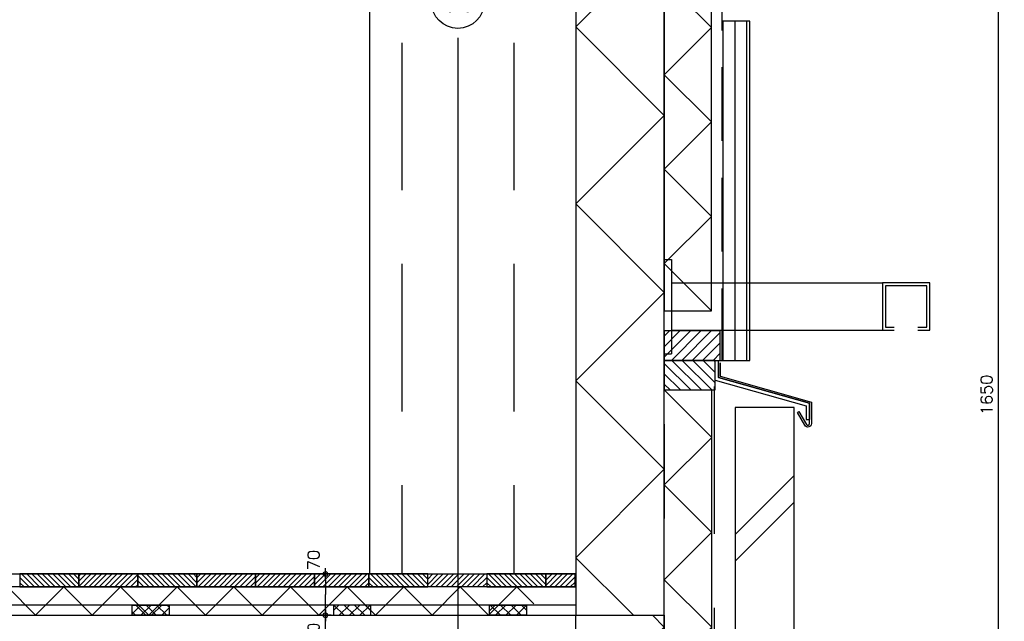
# Model space of a CAD drawing. Extents: x -152209 to 159908, y 32091 to 111955.
# Tile 35 of 59: x -136190 to -134521, y 75929 to 76949. Entities that reach past the tile are written whole.
import ezdxf
from ezdxf.enums import TextEntityAlignment as Align

# ---------------------------------------------------------------- set-up
doc = ezdxf.new("R2010")
doc.units = 0
doc.header["$LTSCALE"] = 1000
doc.header["$MEASUREMENT"] = 0
doc.header["$PDSIZE"] = 1
for name, pattern in [('XDETV73$0$CENTER', [2, 1.25, -0.25, 0.25, -0.25]), ('XDETV73$0$HIDDEN', [0.375, 0.25, -0.125]), ('XDETV73$0$HIDDEN2', [0.1875, 0.125, -0.0625])]:
    doc.linetypes.add(name, pattern=pattern)
doc.layers.get('0').update_dxf_attribs({"linetype": 'CONTINUOUS'})
doc.layers.get('DEFPOINTS').update_dxf_attribs({"linetype": 'CONTINUOUS'})
for name, color, linetype in [('BIB', 7, 'CONTINUOUS'), ('XDETV73$0$ALGEM-ARC', 15, 'CONTINUOUS'), ('XDETV73$0$ALUM-DRS', 4, 'CONTINUOUS'), ('XDETV73$0$BETON-ARC', 15, 'CONTINUOUS'), ('XDETV73$0$BETON-DRS', 7, 'CONTINUOUS'), ('XDETV73$0$BIB', 7, 'CONTINUOUS'), ('XDETV73$0$DIMMTP', 1, 'CONTINUOUS'), ('XDETV73$0$HOUT-ARC', 15, 'CONTINUOUS'), ('XDETV73$0$HOUT-AZ', 15, 'CONTINUOUS'), ('XDETV73$0$HOUT-DRS', 4, 'CONTINUOUS'), ('XDETV73$0$ISOL-ALG', 3, 'CONTINUOUS'), ('XDETV73$0$ISOL-ARC', 15, 'CONTINUOUS'), ('XDETV73$0$KUNST-DRS', 4, 'CONTINUOUS'), ('XDETV73$0$STAAL-AZ', 3, 'CONTINUOUS'), ('XDETV73$0$STEEN-ARC', 15, 'CONTINUOUS'), ('XDETV73$0$STEEN-AZ', 3, 'CONTINUOUS'), ('XDETV73$0$STEEN-DRS', 7, 'CONTINUOUS'), ('XDETV73$0$STRAMIEN', 1, 'XDETV73$0$CENTER'), ('XDETV73$0$STRAMIENCIRCEL', 2, 'CONTINUOUS'), ('XDETV73$0$STRAMIENNR', 4, 'CONTINUOUS')]:
    doc.layers.add(name, color=color, linetype=linetype)
doc.styles.get("Standard").update_dxf_attribs({"font": 'simplex'})
doc.styles.add('XDETV73$0$STANDARD', font='simplex')
doc.dimstyles.get("Standard").update_dxf_attribs({"dimtxt": 0.18, "dimasz": 0.18, "dimexe": 0.18, "dimexo": 0.0625, "dimgap": 0.09, "dimtad": 0, "dimtih": 1, "dimtoh": 1, "dimdec": 4, "dimzin": 0, "dimdsep": 46, "dimtxsty": 'Standard', "dimcen": 0.09, "dimadec": 0, "dimazin": 0, "dimtfac": 1, "dimtdec": 4, "dimtofl": 0, "dimtmove": 0, "dimatfit": 3, "dimfxl": 0, "dimtolj": 1, "dimtzin": 0, "dimarcsym": 0})

# ---------------------------------------------------------------- blocks, each defined once
blk = doc.blocks.new('*X233')
at = {"color": 0, "linetype": 'Continuous'}
for p, q in [((350, 367.7), (394.3, 412)), ((350, 385.4), (376.6, 412)), ((350, 403), (359, 412)), ((362, 362), (412, 412)), ((379.7, 362), (429.7, 412)), ((397.4, 362), (445, 409.6)), ((415, 362), (445, 392)), ((432.7, 362), (445, 374.3))]:
    blk.add_line(p, q, dxfattribs=at)
blk = doc.blocks.new('*X232')
at = {"color": 0, "linetype": 'Continuous'}
for p, q in [((395.1, 312), (350, 357.1)), ((412.8, 312), (362.8, 362)), ((430.5, 312), (380.5, 362)), ((436, 324.1), (398.1, 362)), ((436, 341.8), (415.8, 362)), ((436, 359.5), (433.5, 362)), ((377.4, 312), (350, 339.4)), ((359.8, 312), (350, 321.8))]:
    blk.add_line(p, q, dxfattribs=at)
blk = doc.blocks.new('*X230')
at = {"color": 0, "linetype": 'Continuous'}
for p, q in [((430, 892), (360, 962)), ((350, 812), (430, 892)), ((430, 732), (350, 812)), ((350, 652), (430, 732)), ((430, 572), (350, 652)), ((350, 492), (430, 572)), ((430, 412), (350, 492))]:
    blk.add_line(p, q, dxfattribs=at)
blk = doc.blocks.new('*X228')
at = {"color": 0}
for p, q in [((470, 66.9), (570, 166.9)), ((470, 21.9), (570, 121.9)), ((470, -336.1), (570, -236.1)), ((470, -381.1), (570, -281.1))]:
    blk.add_line(p, q, dxfattribs=at)
blk = doc.blocks.new('*X219')
at = {"color": 0}
for p, q in [((55811, 54391.6), (55794.9, 54407.6)), ((55819.9, 54391.6), (55797.9, 54413.6)), ((55828.7, 54391.6), (55806.7, 54413.6)), ((55837.5, 54391.6), (55815.5, 54413.6)), ((55846.4, 54391.6), (55824.4, 54413.6)), ((55855.2, 54391.6), (55833.2, 54413.6)), ((55864, 54391.6), (55842, 54413.6)), ((55872.9, 54391.6), (55850.9, 54413.6)), ((55881.7, 54391.6), (55859.7, 54413.6)), ((55890.6, 54391.6), (55868.6, 54413.6)), ((55894.9, 54396), (55877.4, 54413.6)), ((55894.9, 54404.9), (55886.2, 54413.6)), ((55802.2, 54391.6), (55794.9, 54398.8))]:
    blk.add_line(p, q, dxfattribs=at)
blk = doc.blocks.new('XDETV73$0$DIMBWK')
for points in [[(-1, 0), (1, 0)], [(0, -1), (0, 1)]]:
    blk.add_lwpolyline(points)
blk.add_lwpolyline([(-0.22, 0.37), (-0.43, 0), (-0.22, -0.37), (0.22, -0.37), (0.43, 0), (0.22, 0.37)], close=True)
blk = doc.blocks.new('*D236')
at = {"color": 1, "linetype": 'ByBlock'}
for p in [(-224.6, -10), (-224.6, -60)]:
    blk.add_line(p, (-224.6, -35), dxfattribs=at)
at = {"layer": 'DEFPOINTS', "color": 0, "linetype": 'ByBlock'}
for p in [(-233.4, 0), (-224.6, 0), (-182.7, -70)]:
    blk.add_point(p, dxfattribs=at)
at = {"color": 1, "linetype": 'ByBlock', "xscale": 10, "yscale": 10, "zscale": 10}
for p, rotation in [((-224.6, 0), 90), ((-224.6, -70), 270)]:
    blk.add_blockref('XDETV73$0$DIMBWK', p, dxfattribs=dict(at, rotation=rotation))
at = {"color": 3, "linetype": 'ByBlock', "style": 'XDETV73$0$STANDARD'}
blk.add_text('70', height=20, rotation=90, dxfattribs=at).set_placement((-244.6, 23.6), align=Align.MIDDLE_CENTER)
blk = doc.blocks.new('*D237')
at = {"color": 1, "linetype": 'ByBlock'}
blk.add_line((-224.6, -120), (-224.6, -80), dxfattribs=at)
at = {"layer": 'DEFPOINTS', "color": 0, "linetype": 'ByBlock'}
for p in [(-224.6, -70), (-182.7, -70), (-227.6, -130)]:
    blk.add_point(p, dxfattribs=at)
at = {"color": 1, "linetype": 'ByBlock', "xscale": 10, "yscale": 10, "zscale": 10}
for p, rotation in [((-224.6, -70), 90), ((-224.6, -130), 270)]:
    blk.add_blockref('XDETV73$0$DIMBWK', p, dxfattribs=dict(at, rotation=rotation))
at = {"color": 3, "linetype": 'ByBlock', "style": 'XDETV73$0$STANDARD'}
blk.add_text('60', height=20, rotation=90, dxfattribs=at).set_placement((-244.6, -100), align=Align.MIDDLE_CENTER)
blk = doc.blocks.new('*X225')
at = {"color": 0}
for p, q in [((2495.5, 657), (2505.7, 667.3)), ((2496.7, 649.9), (2495.5, 651.1)), ((2514.4, 649.9), (2497, 667.3)), ((2506, 649.9), (2523.4, 667.3)), ((2532.1, 649.9), (2514.7, 667.3)), ((2523.7, 649.9), (2541.1, 667.3)), ((2549.8, 649.9), (2532.4, 667.3)), ((2541.4, 649.9), (2558.5, 667)), ((2558.5, 658.8), (2550.1, 667.3))]:
    blk.add_line(p, q, dxfattribs=at)
blk = doc.blocks.new('*X224')
at = {"color": 0}
for p, q in [((2231.5, 658.2), (2240.6, 667.3)), ((2249.2, 649.9), (2231.9, 667.3)), ((2240.9, 649.9), (2258.3, 667.3)), ((2266.9, 649.9), (2249.6, 667.3)), ((2258.6, 649.9), (2275.9, 667.3)), ((2284.6, 649.9), (2267.2, 667.3)), ((2276.2, 649.9), (2293.6, 667.3)), ((2294.5, 657.7), (2284.9, 667.3)), ((2231.6, 649.9), (2231.5, 650)), ((2293.9, 649.9), (2294.5, 650.4))]:
    blk.add_line(p, q, dxfattribs=at)
blk = doc.blocks.new('*X223')
at = {"color": 0}
for p, q in [((1889.9, 652.4), (1904.7, 667.3)), ((1895.7, 649.9), (1889.9, 655.7)), ((1913.4, 649.9), (1896, 667.3)), ((1905, 649.9), (1922.4, 667.3)), ((1931, 649.9), (1913.7, 667.3)), ((1922.7, 649.9), (1940.1, 667.3)), ((1948.7, 649.9), (1931.4, 667.3)), ((1940.4, 649.9), (1952.9, 662.4)), ((1952.9, 663.4), (1949, 667.3))]:
    blk.add_line(p, q, dxfattribs=at)
blk = doc.blocks.new('XDETV73$0$STRMNNR')
at = {"layer": 'XDETV73$0$STRAMIENCIRCEL'}
blk.add_circle((0, 0), 4.5, dxfattribs=at)
at = {"layer": 'XDETV73$0$STRAMIENNR', "style": 'XDETV73$0$STANDARD'}
blk.add_attdef('NR', text='', height=3.5, dxfattribs=at).set_placement((0, 0), align=Align.MIDDLE_CENTER)
blk = doc.blocks.new('*X221')
at = {"color": 0}
for p, q in [((2521.2, 700.4), (2540.7, 719.9)), ((2521.2, 709.2), (2531.9, 719.9)), ((2521.2, 718.1), (2523, 719.9)), ((2527.5, 697.9), (2549.5, 719.9)), ((2536.4, 697.9), (2558.4, 719.9)), ((2545.2, 697.9), (2567.2, 719.9)), ((2554, 697.9), (2571.1, 714.9)), ((2562.9, 697.9), (2571.1, 706.1))]:
    blk.add_line(p, q, dxfattribs=at)
blk = doc.blocks.new('*X220')
at = {"color": 0}
for p, q in [((1584.5, 649.9), (1544.5, 689.9)), ((1584.5, 649.9), (1632.5, 697.9)), ((1680.5, 649.9), (1632.5, 697.9)), ((1680.5, 649.9), (1728.5, 697.9)), ((1776.5, 649.9), (1728.5, 697.9)), ((1776.5, 649.9), (1824.5, 697.9)), ((1872.5, 649.9), (1824.5, 697.9)), ((1872.5, 649.9), (1920.5, 697.9)), ((1968.5, 649.9), (1920.5, 697.9)), ((1968.5, 649.9), (2016.5, 697.9)), ((2064.5, 649.9), (2016.5, 697.9)), ((2064.5, 649.9), (2112.5, 697.9)), ((2160.5, 649.9), (2112.5, 697.9)), ((2160.5, 649.9), (2208.5, 697.9)), ((2256.5, 649.9), (2208.5, 697.9)), ((2256.5, 649.9), (2304.5, 697.9)), ((2352.5, 649.9), (2304.5, 697.9)), ((2352.5, 649.9), (2400.5, 697.9)), ((2448.5, 649.9), (2400.5, 697.9)), ((2448.5, 649.9), (2496.5, 697.9)), ((2544.5, 649.9), (2496.5, 697.9)), ((2544.5, 649.9), (2592.5, 697.9)), ((2621.2, 669.2), (2592.5, 697.9))]:
    blk.add_line(p, q, dxfattribs=at)
blk = doc.blocks.new('*X217')
at = {"color": 0}
for p, q in [((56094.9, 54397.9), (56110.6, 54413.6)), ((56094.9, 54406.7), (56101.8, 54413.6)), ((56097.5, 54391.6), (56119.5, 54413.6)), ((56106.3, 54391.6), (56128.3, 54413.6)), ((56115.2, 54391.6), (56137.2, 54413.6)), ((56124, 54391.6), (56146, 54413.6)), ((56132.8, 54391.6), (56154.8, 54413.6)), ((56141.7, 54391.6), (56163.7, 54413.6)), ((56150.5, 54391.6), (56172.5, 54413.6)), ((56159.3, 54391.6), (56181.3, 54413.6)), ((56168.2, 54391.6), (56190.2, 54413.6)), ((56177, 54391.6), (56194.9, 54409.5)), ((56185.9, 54391.6), (56194.9, 54400.7)), ((56194.7, 54391.6), (56194.9, 54391.8))]:
    blk.add_line(p, q, dxfattribs=at)
blk = doc.blocks.new('*X215')
at = {"color": 0}
for p, q in [((55703.2, 54395), (55721.7, 54413.6)), ((55703.2, 54403.9), (55712.9, 54413.6)), ((55703.2, 54412.7), (55704, 54413.6)), ((55708.6, 54391.6), (55730.6, 54413.6)), ((55717.4, 54391.6), (55739.4, 54413.6)), ((55726.2, 54391.6), (55748.2, 54413.6)), ((55735.1, 54391.6), (55757.1, 54413.6)), ((55743.9, 54391.6), (55765.9, 54413.6)), ((55752.8, 54391.6), (55774.8, 54413.6)), ((55761.6, 54391.6), (55783.6, 54413.6)), ((55770.4, 54391.6), (55792.4, 54413.6)), ((55779.3, 54391.6), (55794.9, 54407.2)), ((55788.1, 54391.6), (55794.9, 54398.4))]:
    blk.add_line(p, q, dxfattribs=at)
blk = doc.blocks.new('*X216')
at = {"color": 0}
for p, q in [((55894.9, 54392.3), (55916.2, 54413.6)), ((55894.9, 54401.2), (55907.3, 54413.6)), ((55894.9, 54410), (55898.5, 54413.6)), ((55903, 54391.6), (55925, 54413.6)), ((55911.9, 54391.6), (55933.9, 54413.6)), ((55920.7, 54391.6), (55942.7, 54413.6)), ((55929.5, 54391.6), (55951.5, 54413.6)), ((55938.4, 54391.6), (55960.4, 54413.6)), ((55947.2, 54391.6), (55969.2, 54413.6)), ((55956.1, 54391.6), (55978.1, 54413.6)), ((55964.9, 54391.6), (55986.9, 54413.6)), ((55973.7, 54391.6), (55994.9, 54412.8)), ((55982.6, 54391.6), (55994.9, 54404)), ((55991.4, 54391.6), (55994.9, 54395.1))]:
    blk.add_line(p, q, dxfattribs=at)
blk = doc.blocks.new('*X218')
at = {"color": 0}
for p, q in [((56014.3, 54391.6), (55994.9, 54410.9)), ((56023.1, 54391.6), (56001.1, 54413.6)), ((56032, 54391.6), (56010, 54413.6)), ((56040.8, 54391.6), (56018.8, 54413.6)), ((56049.7, 54391.6), (56027.7, 54413.6)), ((56058.5, 54391.6), (56036.5, 54413.6)), ((56067.3, 54391.6), (56045.3, 54413.6)), ((56076.2, 54391.6), (56054.2, 54413.6)), ((56085, 54391.6), (56063, 54413.6)), ((56093.9, 54391.6), (56071.9, 54413.6)), ((56094.9, 54399.3), (56080.7, 54413.6)), ((56094.9, 54408.2), (56089.5, 54413.6)), ((56005.5, 54391.6), (55994.9, 54402.1)), ((55996.6, 54391.6), (55994.9, 54393.3))]:
    blk.add_line(p, q, dxfattribs=at)
blk = doc.blocks.new('*D240')
at = {"color": 1, "linetype": 'ByBlock'}
blk.add_line((908.3, -530), (908.3, 1100), dxfattribs=at)
at = {"layer": 'DEFPOINTS', "color": 0, "linetype": 'ByBlock'}
for p in [(125, 1110), (908.3, 1110), (918.3, -540)]:
    blk.add_point(p, dxfattribs=at)
at = {"color": 1, "linetype": 'ByBlock', "xscale": 10, "yscale": 10, "zscale": 10}
for p, rotation in [((908.3, 1110), 90), ((908.3, -540), 270)]:
    blk.add_blockref('XDETV73$0$DIMBWK', p, dxfattribs=dict(at, rotation=rotation))
at = {"color": 3, "linetype": 'ByBlock', "style": 'XDETV73$0$STANDARD'}
blk.add_text('1650', height=20, rotation=90, dxfattribs=at).set_placement((888.3, 285), align=Align.MIDDLE_CENTER)
blk = doc.blocks.new('*X241')
at = {"color": 0, "linetype": 'Continuous'}
for p, q in [((430, 232), (350, 312)), ((350, 151.1), (430, 231.1)), ((430, 71.1), (350, 151.1)), ((350, -9.8), (430, 70.2)), ((430, -89.8), (350, -9.8)), ((350, -170.8), (430, -90.8)), ((430, -250.8), (350, -170.8)), ((350, -331.7), (430, -251.7)), ((430, -411.7), (350, -331.7)), ((365, -477.7), (430, -412.6))]:
    blk.add_line(p, q, dxfattribs=at)
blk = doc.blocks.new('*X246')
at = {"color": 0, "linetype": 'Continuous'}
for p, q in [((200, 927.5), (350, 1077.5)), ((350, 777.5), (200, 927.5)), ((200, 627.5), (350, 777.5)), ((350, 477.5), (200, 627.5)), ((200, 327.5), (350, 477.5)), ((350, 177.5), (200, 327.5)), ((200, 27.5), (350, 177.5)), ((297.5, -70), (200, 27.5))]:
    blk.add_line(p, q, dxfattribs=at)
blk = doc.blocks.new('*X247')
at = {"color": 0, "linetype": 'Continuous'}
for p, q in [((350, -90), (330, -70)), ((200, -240), (350, -90)), ((350, -390), (200, -240)), ((200, -540), (350, -390))]:
    blk.add_line(p, q, dxfattribs=at)
blk = doc.blocks.new('XDETV73')
at = {"layer": 'XDETV73$0$ALGEM-ARC'}
for points in [[(-489.37868, -69.99991), (-552.37868, -69.99991), (-552.37868, -52.63), (-489.37868, -52.63)], [(-210.77826, -69.99991), (-147.77826, -69.99991), (-147.77826, -52.63), (-210.77826, -52.63)], [(116.36597, -69.99991), (53.36597, -69.99991), (53.36597, -52.63), (116.36597, -52.63)]]:
    blk.add_lwpolyline(points, close=True, dxfattribs=at)
at = {"layer": 'XDETV73$0$ALUM-DRS'}
for p, q in [((490, 362), (490, 937.03364)), ((495, 362), (495, 937.03364)), ((442, 357.97327), (442, 333.2177)), ((445, 357.97327), (445, 335.42967)), ((596.41323, 289.35508), (596.41323, 289.35508))]:
    blk.add_line(p, q, dxfattribs=at)
at = {"layer": 'XDETV73$0$ALUM-DRS', "linetype": 'Continuous'}
blk.add_lwpolyline([(445, 335.42967), (599.41323, 291.56705), (599.41323, 255.11294, -0.767326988), (588.21708, 252.11294), (575.57771, 274.00496), (578.17579, 275.50496), (590.81515, 253.61294, 0.767326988), (596.41323, 255.11294), (596.41323, 289.35508), (442, 333.2177)], format="xyb", dxfattribs=at)
at = {"layer": 'XDETV73$0$BETON-DRS'}
blk.add_line((-1700, -69.99991), (200, -69.99991), dxfattribs=at)
at = {"layer": 'XDETV73$0$BETON-DRS', "linetype": 'Continuous'}
for points in [[(350, 1077.47313), (200, 1077.47313), (200, -69.99991), (350, -69.99991)], [(350, -539.99991), (200, -539.99991), (200, -69.99991), (350, -69.99991)]]:
    blk.add_lwpolyline(points, close=True, dxfattribs=at)
at = {"layer": 'XDETV73$0$HOUT-AZ', "linetype": 'Continuous'}
for p, q in [((495, 937.03364), (447.5, 937.03364)), ((398.13979, 362), (495, 362))]:
    blk.add_line(p, q, dxfattribs=at)
at = {"layer": 'XDETV73$0$HOUT-AZ'}
for p, q in [((450, 362), (450, 937.03364)), ((470, 362), (470, 937.03364)), ((200, -52.63), (-1313.05878, -52.63))]:
    blk.add_line(p, q, dxfattribs=at)
at = {"layer": 'XDETV73$0$HOUT-DRS'}
for p, q in [((-1700, 0), (20.1596, 0)), ((-242.83108, 0), (198.95055, 0)), ((20.1596, -22), (-1700, -22)), ((198.95055, -22), (-242.83108, -22))]:
    blk.add_line(p, q, dxfattribs=at)
at = {"layer": 'XDETV73$0$HOUT-DRS', "linetype": 'Continuous'}
for points in [[(350, 362), (445, 362), (445, 412), (350, 412)], [(350, 312), (436, 312), (436, 362), (350, 362)]]:
    blk.add_lwpolyline(points, close=True, dxfattribs=at)
at = {"layer": 'XDETV73$0$HOUT-DRS'}
for points in [[(-742.83108, -22), (-642.83108, -22), (-642.83108, 0), (-742.83108, 0)], [(-642.83108, -22), (-542.83108, -22), (-542.83108, 0), (-642.83108, 0)], [(-542.83108, -22), (-442.83108, -22), (-442.83108, 0), (-542.83108, 0)], [(-442.83108, -22), (-342.83108, -22), (-342.83108, 0), (-442.83108, 0)], [(-342.83108, -22), (-242.83108, -22), (-242.83108, 0), (-342.83108, 0)], [(-242.91233, -22), (-151.13071, -22), (-151.13071, 0), (-242.91233, 0)], [(-151.04945, -22), (-51.04945, -22), (-51.04945, 0), (-151.04945, 0)], [(48.95055, -22), (-51.04945, -22), (-51.04945, 0), (48.95055, 0)], [(48.95055, -22), (148.95055, -22), (148.95055, 0), (48.95055, 0)], [(149.043, -22), (198.95055, -22), (198.95055, 0), (149.043, 0)]]:
    blk.add_lwpolyline(points, close=True, dxfattribs=at)
at = {"layer": 'XDETV73$0$ISOL-ALG', "linetype": 'Continuous'}
for points in [[(350, 446.32333), (430, 446.32333), (430, 996.32333), (350, 996.32333)], [(430, -486.65707), (350, -475.5897), (350, 312), (430, 312)]]:
    blk.add_lwpolyline(points, close=True, dxfattribs=at)
at = {"layer": 'XDETV73$0$KUNST-DRS', "linetype": 'XDETV73$0$HIDDEN2'}
blk.add_line((447.5, 1046.63302), (447.5, 362), dxfattribs=at)
at = {"layer": 'XDETV73$0$KUNST-DRS', "linetype": 'XDETV73$0$HIDDEN'}
blk.add_line((434.45731, 317.87664), (434.18497, -535.87202), dxfattribs=at)
at = {"layer": 'XDETV73$0$STAAL-AZ', "linetype": 'XDETV73$0$HIDDEN'}
for p, q in [((-95, 1650.73603), (-95, 0)), ((95, 1650.73603), (95, 0))]:
    blk.add_line(p, q, dxfattribs=at)
at = {"layer": 'XDETV73$0$STAAL-AZ'}
for p, q in [((350, 533.35634), (362, 533.35634)), ((362, 533.35634), (362, 373.35634)), ((362, 493.35634), (720, 493.35634)), ((362, 413.35634), (720, 413.35634)), ((350, 373.35634), (362, 373.35634)), ((350, 253.98355), (350, 93.98355))]:
    blk.add_line(p, q, dxfattribs=at)
at = {"layer": 'XDETV73$0$STAAL-AZ', "linetype": 'Continuous'}
for p, q in [((436, 328.79377), (436, 362)), ((442, 333.2177), (442, 362)), ((436, 328.79377), (590.41323, 284.93115)), ((442, 333.2177), (596.41323, 289.35508)), ((590.41323, 284.93115), (590.41323, 261.85107)), ((596.41323, 289.35508), (596.41323, 261.85107)), ((590.41323, 261.85107), (596.41323, 261.85107))]:
    blk.add_line(p, q, dxfattribs=at)
at = {"layer": 'XDETV73$0$STAAL-AZ'}
for points in [[(780, 413.35634), (800, 413.35634), (800, 493.35634), (720, 493.35634), (720, 413.35634), (740, 413.35634)], [(780, 418.35634), (795, 418.35634), (795, 488.35634), (725, 488.35634), (725, 418.35634), (740, 418.35634)]]:
    blk.add_lwpolyline(points, dxfattribs=at)
at = {"layer": 'XDETV73$0$STEEN-AZ', "linetype": 'Continuous'}
blk.add_line((-150, 1650.73603), (-150, 0), dxfattribs=at)
at = {"layer": 'XDETV73$0$STEEN-DRS'}
blk.add_line((570, 282.23252), (470, 282.23252), dxfattribs=at)
blk.add_lwpolyline([(470, 282.23252), (470, -521.34293), (570, -521.34293), (570, 282.23252)], dxfattribs=at)
at = {"layer": 'XDETV73$0$STRAMIEN'}
blk.add_line((0, 908.75225), (0, -1700), dxfattribs=at)
blk.add_line((0, 908.75225), (0, -1700), dxfattribs=at)
at = {"layer": 'XDETV73$0$ALGEM-ARC'}
for name in ['*X223', '*X224', '*X225']:
    blk.add_blockref(name, (-2442.24879, -719.89345), dxfattribs=at)
at = {"layer": 'XDETV73$0$BETON-ARC', "linetype": 'Continuous'}
for name in ['*X246', '*X247']:
    blk.add_blockref(name, (0, 0), dxfattribs=at)
at = {"layer": 'XDETV73$0$BIB', "xscale": 10, "yscale": 10, "zscale": 10}
blk.add_blockref('XDETV73$0$STRMNNR', (0, 970.01925), dxfattribs=at).add_auto_attribs({'NR': '11'})
at = {"layer": 'XDETV73$0$HOUT-ARC', "linetype": 'Continuous'}
for name in ['*X233', '*X232']:
    blk.add_blockref(name, (0, 0), dxfattribs=at)
at = {"layer": 'XDETV73$0$HOUT-ARC'}
for name, p in [('*X219', (-56537.77632, -54413.5786)), ('*X216', (-56537.77632, -54413.5786)), ('*X218', (-56537.77632, -54413.5786)), ('*X217', (-56537.77632, -54413.5786)), ('*X217', (-56437.77632, -54413.5786)), ('*X215', (-55946.07595, -54413.5786)), ('*X219', (-55945.99469, -54413.5786)), ('*X219', (-55745.99469, -54413.5786)), ('*X221', (-2372.24547, -719.89345))]:
    blk.add_blockref(name, p, dxfattribs=at)
at = {"layer": 'XDETV73$0$HOUT-ARC', "xscale": -1}
blk.add_blockref('*X219', (55843.89579, -54413.5786), dxfattribs=at)
at = {"layer": 'XDETV73$0$ISOL-ARC', "linetype": 'Continuous'}
for name, p in [('*X230', (0, 34.32333)), ('*X241', (0, 0))]:
    blk.add_blockref(name, p, dxfattribs=at)
at = {"layer": 'XDETV73$0$ISOL-ARC'}
blk.add_blockref('*X220', (-2492.34124, -719.89345), dxfattribs=at)
at = {"layer": 'XDETV73$0$STEEN-ARC'}
blk.add_blockref('*X228', (0, 0), dxfattribs=at)
at = {"layer": 'XDETV73$0$DIMMTP', "linetype": 'Continuous'}
dim = blk.add_linear_dim(base=(916.52085, 1128.65698), p1=(926.52085, -521.34293), p2=(133.23081, 1128.65698), angle=90, dimstyle='Standard', dxfattribs=at)
dim.commit()
dim.dimension.update_dxf_attribs({"geometry": '*D240', "text_midpoint": (896.52085, 303.65703), "insert": (8.23081, 18.65698)})
at = {"layer": 'XDETV73$0$DIMMTP'}
dim = blk.add_linear_dim(base=(-224.64079, 0), p1=(-182.73749, -69.99991), p2=(-233.39572, 0), angle=90, dimstyle='Standard', dxfattribs=at)
dim.commit()
dim.dimension.update_dxf_attribs({"geometry": '*D236', "text_midpoint": (-244.64079, 23.63351), "dimtype": 128})
dim = blk.add_linear_dim(base=(-224.64079, -69.99991), p1=(-227.63384, -129.99991), p2=(-182.73749, -69.99991), angle=90, dimstyle='Standard', dxfattribs=at)
dim.commit()
dim.dimension.update_dxf_attribs({"geometry": '*D237', "text_midpoint": (-244.64079, -99.99991)})

msp = doc.modelspace()

# ---------------------------------------------------------------- block references
at = {"layer": 'BIB'}
msp.add_blockref('XDETV73', (-135447.5, 76009.6), dxfattribs=at)

doc.saveas('drawing.dxf')
